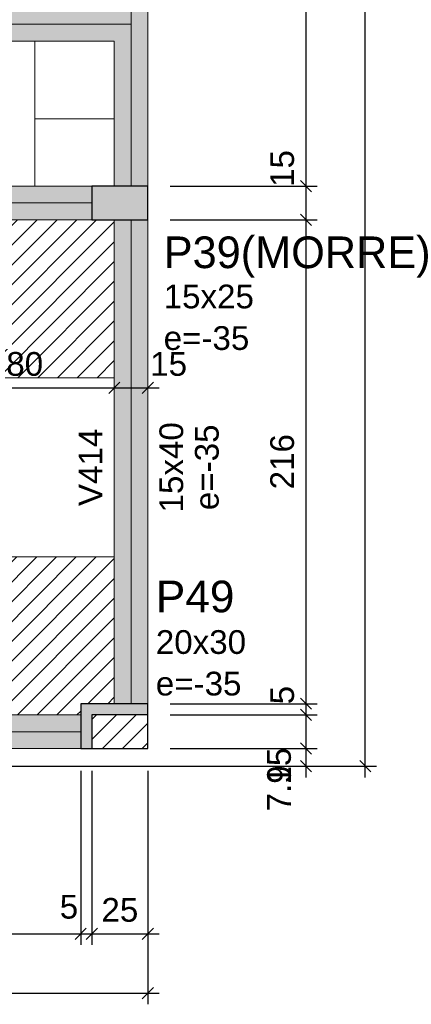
# Model space of a CAD drawing. Header units: millimetres. Extents: x 0 to 119, y 0 to 84.
# Tile 10 of 19: x 84.05 to 87.55, y 33.19 to 41.98. Entities that reach past the tile are written whole.
import ezdxf

# ---------------------------------------------------------------- set-up
doc = ezdxf.new("R2010")
doc.units = ezdxf.units.MM
doc.header["$MEASUREMENT"] = 0
doc.linetypes.add('NULL', pattern=[0])
doc.layers.get('0').update_dxf_attribs({"lineweight": 18})
for name, color, linetype, lineweight in [('FO-Cotas', 5, 'Continuous', 5), ('FO-Eixos', 5, 'Continuous', 5), ('FO-Hachura laje com elevação negativa', 31, 'Continuous', 5), ('FO-Hachura pilar que morre', 106, 'Continuous', 5), ('FO-Hachura pilar que passa', 19, 'Continuous', 5), ('FO-Hachura viga', 43, 'Continuous', 5), ('FO-Hachuras das lajes', 1, 'Continuous', 20), ('FO-Pilares', 4, 'Continuous', 30), ('FO-Textos das vigas', 7, 'Continuous', 5), ('FO-Textos dos pilares', 7, 'Continuous', 5), ('FO-Vigas', 1, 'Continuous', 20)]:
    doc.layers.add(name, color=color, linetype=linetype, lineweight=lineweight)
doc.styles.add('Arial', font='txt')
doc.dimstyles.new('UM_50.000000', dxfattribs={"dimtxt": 0.18, "dimasz": 0.1, "dimexe": 0.1, "dimexo": 0.2, "dimgap": 0, "dimtad": 1, "dimtih": 1, "dimtoh": 1, "dimdec": 1, "dimlfac": 50, "dimzin": 0, "dimdsep": 46, "dimtxsty": 'Standard', "dimcen": 0.09, "dimdle": 0.1, "dimadec": 1, "dimazin": 2, "dimtfac": 1, "dimtdec": 4, "dimtofl": 0, "dimtmove": 0, "dimatfit": 3, "dimfxl": 1, "dimtolj": 1, "dimarcsym": 0})

# ---------------------------------------------------------------- blocks, each defined once
blk = doc.blocks.new('_Oblique')
at = {"color": 0, "linetype": 'ByBlock', "lineweight": -2}
blk.add_line((-0.5, -0.5), (0.5, 0.5), dxfattribs=at)
blk = doc.blocks.new('*D44')
at = {"layer": 'Defpoints', "color": 0}
for p in [(80.3582, 35.4736), (84.5986, 35.4738), (84.5986, 33.8204)]:
    blk.add_point(p, dxfattribs=at)
at = {"layer": 'FO-Cotas', "color": 0, "lineweight": -2}
for p, q in [((80.3582, 35.2736), (80.3582, 33.7204)), ((84.5986, 35.2738), (84.5986, 33.7204)), ((80.2582, 33.8204), (84.6986, 33.8204))]:
    blk.add_line(p, q, dxfattribs=at)
at = {"layer": 'FO-Cotas', "color": 0, "lineweight": -2, "xscale": 0.1, "yscale": 0.1, "zscale": 0.1, "rotation": 180}
blk.add_blockref('_Oblique', (80.3582, 33.8204), dxfattribs=at)
at = {"layer": 'FO-Cotas', "color": 0, "lineweight": -2, "xscale": 0.1, "yscale": 0.1, "zscale": 0.1}
blk.add_blockref('_Oblique', (84.5986, 33.8204), dxfattribs=at)
at = {"layer": 'FO-Cotas', "color": 7, "insert": (82.4784, 34.0322), "char_height": 0.2118, "attachment_point": 5, "rotation": 0.00573, "style": 'Arial'}
blk.add_mtext('\\A1;212', dxfattribs=at)
blk = doc.blocks.new('*D45')
at = {"layer": 'Defpoints', "color": 0}
for p in [(84.5986, 35.4738), (84.6986, 35.4738), (84.6986, 33.8204)]:
    blk.add_point(p, dxfattribs=at)
at = {"layer": 'FO-Cotas', "color": 0, "lineweight": -2}
for p, q in [((84.5986, 35.2738), (84.5986, 33.7204)), ((84.6986, 35.2738), (84.6986, 33.7204)), ((84.4986, 33.8204), (84.7986, 33.8204))]:
    blk.add_line(p, q, dxfattribs=at)
at = {"layer": 'FO-Cotas', "color": 0, "lineweight": -2, "xscale": 0.1, "yscale": 0.1, "zscale": 0.1, "rotation": 180}
blk.add_blockref('_Oblique', (84.5986, 33.8204), dxfattribs=at)
at = {"layer": 'FO-Cotas', "color": 0, "lineweight": -2, "xscale": 0.1, "yscale": 0.1, "zscale": 0.1}
blk.add_blockref('_Oblique', (84.6986, 33.8204), dxfattribs=at)
at = {"layer": 'FO-Cotas', "color": 7, "insert": (84.494, 34.0602), "char_height": 0.2118, "attachment_point": 5, "rotation": 0.00573, "style": 'Arial'}
blk.add_mtext('\\A1;5', dxfattribs=at)
blk = doc.blocks.new('*D46')
at = {"layer": 'Defpoints', "color": 0}
for p in [(84.6986, 35.4738), (85.1986, 35.4738), (85.1986, 33.8204)]:
    blk.add_point(p, dxfattribs=at)
at = {"layer": 'FO-Cotas', "color": 0, "lineweight": -2}
for p, q in [((84.6986, 35.2738), (84.6986, 33.7204)), ((85.1986, 35.2738), (85.1986, 33.7204)), ((84.5986, 33.8204), (85.2986, 33.8204))]:
    blk.add_line(p, q, dxfattribs=at)
at = {"layer": 'FO-Cotas', "color": 0, "lineweight": -2, "xscale": 0.1, "yscale": 0.1, "zscale": 0.1, "rotation": 180}
blk.add_blockref('_Oblique', (84.6986, 33.8204), dxfattribs=at)
at = {"layer": 'FO-Cotas', "color": 0, "lineweight": -2, "xscale": 0.1, "yscale": 0.1, "zscale": 0.1}
blk.add_blockref('_Oblique', (85.1986, 33.8204), dxfattribs=at)
at = {"layer": 'FO-Cotas', "color": 7, "insert": (84.9486, 34.0322), "char_height": 0.2118, "attachment_point": 5, "rotation": 0.00573, "style": 'Arial'}
blk.add_mtext('\\A1;25', dxfattribs=at)
blk = doc.blocks.new('*D49')
at = {"layer": 'Defpoints', "color": 0}
for p in [(85.1986, 35.4738), (74.8784, 35.3156), (85.1986, 33.2909)]:
    blk.add_point(p, dxfattribs=at)
at = {"layer": 'FO-Cotas', "color": 0, "lineweight": -2}
for p, q in [((85.1986, 35.2738), (85.1986, 33.1909)), ((74.8784, 35.1156), (74.8784, 33.1909)), ((74.7784, 33.2909), (85.2986, 33.2909))]:
    blk.add_line(p, q, dxfattribs=at)
at = {"layer": 'FO-Cotas', "color": 0, "lineweight": -2, "xscale": 0.1, "yscale": 0.1, "zscale": 0.1, "rotation": 180}
blk.add_blockref('_Oblique', (74.8784, 33.2909), dxfattribs=at)
at = {"layer": 'FO-Cotas', "color": 0, "lineweight": -2, "xscale": 0.1, "yscale": 0.1, "zscale": 0.1}
blk.add_blockref('_Oblique', (85.1986, 33.2909), dxfattribs=at)
at = {"layer": 'FO-Cotas', "color": 7, "insert": (80.0385, 33.5027), "char_height": 0.2118, "attachment_point": 5, "rotation": 0.00573, "style": 'Arial'}
blk.add_mtext('\\A1;516', dxfattribs=at)
blk = doc.blocks.new('*D70')
at = {"layer": 'Defpoints', "color": 0}
for p in [(85.1986, 35.4738), (86.6108, 35.4738), (75.2782, 35.3156)]:
    blk.add_point(p, dxfattribs=at)
at = {"layer": 'FO-Cotas', "color": 0, "lineweight": -2}
for p, q in [((86.6108, 35.2156), (86.6108, 35.5738)), ((85.3986, 35.4738), (86.7108, 35.4738)), ((75.4782, 35.3156), (86.7108, 35.3156))]:
    blk.add_line(p, q, dxfattribs=at)
at = {"layer": 'FO-Cotas', "color": 0, "lineweight": -2, "xscale": 0.1, "yscale": 0.1, "zscale": 0.1}
for p, rotation in [((86.6108, 35.4738), 90), ((86.6108, 35.3156), 270)]:
    blk.add_blockref('_Oblique', p, dxfattribs=dict(at, rotation=rotation))
at = {"layer": 'FO-Cotas', "color": 7, "insert": (86.371, 35.118), "char_height": 0.2118, "attachment_point": 5, "rotation": 90, "style": 'Arial'}
blk.add_mtext('\\A1;7.9', dxfattribs=at)
blk = doc.blocks.new('*D71')
at = {"layer": 'Defpoints', "color": 0}
for p in [(85.1986, 35.7736), (86.6108, 35.7736), (85.1986, 35.4738)]:
    blk.add_point(p, dxfattribs=at)
at = {"layer": 'FO-Cotas', "color": 0, "lineweight": -2}
for p, q in [((86.6108, 35.3738), (86.6108, 35.8736)), ((85.3986, 35.7736), (86.7108, 35.7736)), ((85.3986, 35.4738), (86.7108, 35.4738))]:
    blk.add_line(p, q, dxfattribs=at)
at = {"layer": 'FO-Cotas', "color": 0, "lineweight": -2, "xscale": 0.1, "yscale": 0.1, "zscale": 0.1}
for p, rotation in [((86.6108, 35.7736), 90), ((86.6108, 35.4738), 270)]:
    blk.add_blockref('_Oblique', p, dxfattribs=dict(at, rotation=rotation))
at = {"layer": 'FO-Cotas', "color": 7, "insert": (86.371, 35.3165), "char_height": 0.2118, "attachment_point": 5, "rotation": 90, "style": 'Arial'}
blk.add_mtext('\\A1;15', dxfattribs=at)
blk = doc.blocks.new('*D72')
at = {"layer": 'Defpoints', "color": 0}
for p in [(85.1986, 35.8736), (86.6108, 35.8736), (85.1986, 35.7736)]:
    blk.add_point(p, dxfattribs=at)
at = {"layer": 'FO-Cotas', "color": 0, "lineweight": -2}
for p, q in [((86.6108, 35.6736), (86.6108, 35.9736)), ((85.3986, 35.8736), (86.7108, 35.8736)), ((85.3986, 35.7736), (86.7108, 35.7736))]:
    blk.add_line(p, q, dxfattribs=at)
at = {"layer": 'FO-Cotas', "color": 0, "lineweight": -2, "xscale": 0.1, "yscale": 0.1, "zscale": 0.1}
for p, rotation in [((86.6108, 35.8736), 90), ((86.6108, 35.7736), 270)]:
    blk.add_blockref('_Oblique', p, dxfattribs=dict(at, rotation=rotation))
at = {"layer": 'FO-Cotas', "color": 7, "insert": (86.399, 35.9502), "char_height": 0.2118, "attachment_point": 5, "rotation": 90, "style": 'Arial'}
blk.add_mtext('\\A1;5', dxfattribs=at)
blk = doc.blocks.new('*D73')
at = {"layer": 'Defpoints', "color": 0}
for p in [(85.1982, 40.1932), (86.6108, 40.1932), (85.1986, 35.8736)]:
    blk.add_point(p, dxfattribs=at)
at = {"layer": 'FO-Cotas', "color": 0, "lineweight": -2}
for p, q in [((86.6108, 35.7736), (86.6108, 40.2932)), ((85.3982, 40.1932), (86.7108, 40.1932)), ((85.3986, 35.8736), (86.7108, 35.8736))]:
    blk.add_line(p, q, dxfattribs=at)
at = {"layer": 'FO-Cotas', "color": 0, "lineweight": -2, "xscale": 0.1, "yscale": 0.1, "zscale": 0.1}
for p, rotation in [((86.6108, 40.1932), 90), ((86.6108, 35.8736), 270)]:
    blk.add_blockref('_Oblique', p, dxfattribs=dict(at, rotation=rotation))
at = {"layer": 'FO-Cotas', "color": 7, "insert": (86.399, 38.0334), "char_height": 0.2118, "attachment_point": 5, "rotation": 90, "style": 'Arial'}
blk.add_mtext('\\A1;216', dxfattribs=at)
blk = doc.blocks.new('*D74')
at = {"layer": 'Defpoints', "color": 0}
for p in [(85.1982, 40.4932), (86.6108, 40.4932), (85.1982, 40.1932)]:
    blk.add_point(p, dxfattribs=at)
at = {"layer": 'FO-Cotas', "color": 0, "lineweight": -2}
for p, q in [((86.6108, 40.0932), (86.6108, 40.5932)), ((85.3982, 40.4932), (86.7108, 40.4932)), ((85.3982, 40.1932), (86.7108, 40.1932))]:
    blk.add_line(p, q, dxfattribs=at)
at = {"layer": 'FO-Cotas', "color": 0, "lineweight": -2, "xscale": 0.1, "yscale": 0.1, "zscale": 0.1}
for p, rotation in [((86.6108, 40.4932), 90), ((86.6108, 40.1932), 270)]:
    blk.add_blockref('_Oblique', p, dxfattribs=dict(at, rotation=rotation))
at = {"layer": 'FO-Cotas', "color": 7, "insert": (86.399, 40.6505), "char_height": 0.2118, "attachment_point": 5, "rotation": 90, "style": 'Arial'}
blk.add_mtext('\\A1;15', dxfattribs=at)
blk = doc.blocks.new('*D75')
at = {"layer": 'Defpoints', "color": 0}
for p in [(85.1988, 44.3066), (86.6108, 44.3066), (85.1982, 40.4932)]:
    blk.add_point(p, dxfattribs=at)
at = {"layer": 'FO-Cotas', "color": 0, "lineweight": -2}
for p, q in [((86.6108, 40.3932), (86.6108, 44.4066)), ((85.3988, 44.3066), (86.7108, 44.3066)), ((85.3982, 40.4932), (86.7108, 40.4932))]:
    blk.add_line(p, q, dxfattribs=at)
at = {"layer": 'FO-Cotas', "color": 0, "lineweight": -2, "xscale": 0.1, "yscale": 0.1, "zscale": 0.1}
for p, rotation in [((86.6108, 44.3066), 90), ((86.6108, 40.4932), 270)]:
    blk.add_blockref('_Oblique', p, dxfattribs=dict(at, rotation=rotation))
at = {"layer": 'FO-Cotas', "color": 7, "insert": (86.399, 42.3999), "char_height": 0.2118, "attachment_point": 5, "rotation": 90, "style": 'Arial'}
blk.add_mtext('\\A1;190.7', dxfattribs=at)
blk = doc.blocks.new('*D90')
at = {"layer": 'Defpoints', "color": 0}
for p in [(85.1988, 70.1084), (87.1403, 70.1084), (75.2782, 35.3156)]:
    blk.add_point(p, dxfattribs=at)
at = {"layer": 'FO-Cotas', "color": 0, "lineweight": -2}
for p, q in [((87.1403, 35.2156), (87.1403, 70.2084)), ((85.3988, 70.1084), (87.2403, 70.1084)), ((75.4782, 35.3156), (87.2403, 35.3156))]:
    blk.add_line(p, q, dxfattribs=at)
at = {"layer": 'FO-Cotas', "color": 0, "lineweight": -2, "xscale": 0.1, "yscale": 0.1, "zscale": 0.1}
for p, rotation in [((87.1403, 70.1084), 90), ((87.1403, 35.3156), 270)]:
    blk.add_blockref('_Oblique', p, dxfattribs=dict(at, rotation=rotation))
at = {"layer": 'FO-Cotas', "color": 7, "insert": (86.9285, 52.712), "char_height": 0.2118, "attachment_point": 5, "rotation": 90, "style": 'Arial'}
blk.add_mtext('\\A1;1739.6', dxfattribs=at)
blk = doc.blocks.new('*D94')
at = {"layer": 'Defpoints', "color": 0}
for p in [(83.2988, 38.6932), (84.8988, 38.6932), (84.8988, 38.6932)]:
    blk.add_point(p, dxfattribs=at)
at = {"layer": 'FO-Cotas', "color": 0, "lineweight": -2}
blk.add_line((83.1988, 38.6932), (84.9988, 38.6932), dxfattribs=at)
at = {"layer": 'FO-Cotas', "color": 0, "lineweight": -2, "xscale": 0.1, "yscale": 0.1, "zscale": 0.1, "rotation": 180}
blk.add_blockref('_Oblique', (83.2988, 38.6932), dxfattribs=at)
at = {"layer": 'FO-Cotas', "color": 0, "lineweight": -2, "xscale": 0.1, "yscale": 0.1, "zscale": 0.1}
blk.add_blockref('_Oblique', (84.8988, 38.6932), dxfattribs=at)
at = {"layer": 'FO-Cotas', "color": 7, "insert": (84.0988, 38.905), "char_height": 0.2118, "attachment_point": 5, "rotation": 0.00573, "style": 'Arial'}
blk.add_mtext('\\A1;80', dxfattribs=at)
blk = doc.blocks.new('*D95')
at = {"layer": 'Defpoints', "color": 0}
for p in [(84.8988, 38.6932), (85.1988, 38.6932), (85.1988, 38.6932)]:
    blk.add_point(p, dxfattribs=at)
at = {"layer": 'FO-Cotas', "color": 0, "lineweight": -2}
blk.add_line((84.7988, 38.6932), (85.2988, 38.6932), dxfattribs=at)
at = {"layer": 'FO-Cotas', "color": 0, "lineweight": -2, "xscale": 0.1, "yscale": 0.1, "zscale": 0.1, "rotation": 180}
blk.add_blockref('_Oblique', (84.8988, 38.6932), dxfattribs=at)
at = {"layer": 'FO-Cotas', "color": 0, "lineweight": -2, "xscale": 0.1, "yscale": 0.1, "zscale": 0.1}
blk.add_blockref('_Oblique', (85.1988, 38.6932), dxfattribs=at)
at = {"layer": 'FO-Cotas', "color": 7, "insert": (85.3841, 38.905), "char_height": 0.2118, "attachment_point": 5, "rotation": 0.00573, "style": 'Arial'}
blk.add_mtext('\\A1;15', dxfattribs=at)

msp = doc.modelspace()

# ---------------------------------------------------------------- hatches: boundary and pattern name
at = {"layer": 'FO-Hachura laje com elevação negativa', "linetype": 'Continuous'}
h = msp.add_hatch(dxfattribs=at)
h.set_pattern_fill('ANSI31', color=31, style=0)
h.paths.add_polyline_path([(83.2988, 37.1834), (83.2988, 38.7834), (84.8988, 38.7834), (84.8988, 40.1932), (84.6982, 40.1932), (80.5582, 40.1932), (80.3582, 40.1932), (80.3582, 39.3932), (80.3582, 38.6932), (80.3582, 35.9736), (80.3582, 35.7736), (84.5986, 35.7736), (84.5986, 35.8736), (84.8988, 35.8736), (84.8988, 37.1834), (83.2988, 37.1834)])
at = {"layer": 'FO-Hachura pilar que morre', "linetype": 'Continuous'}
for points in [[(85.1982, 40.1932), (85.1982, 40.3432), (85.1982, 40.4932), (84.9482, 40.4932), (84.6982, 40.4932), (84.6982, 40.3432), (84.6982, 40.1932), (84.9482, 40.1932)], [(84.6986, 35.7736), (85.1986, 35.7736), (85.1986, 35.8736), (84.5986, 35.8736), (84.5986, 35.4738), (84.6986, 35.4738), (84.6986, 35.7736)]]:
    msp.add_hatch(color=106, dxfattribs=at).paths.add_polyline_path(points)
at = {"layer": 'FO-Hachura pilar que passa', "linetype": 'Continuous'}
h = msp.add_hatch(dxfattribs=at)
h.set_pattern_fill('ANSI31', color=19, style=0)
h.paths.add_polyline_path([(85.1986, 35.7736), (84.6986, 35.7736), (84.6986, 35.4738), (85.1986, 35.4738), (85.1986, 35.7736)])
at = {"layer": 'FO-Hachura viga', "linetype": 'Continuous'}
for points in [[(85.1988, 44.3066), (85.1988, 44.3066), (84.8988, 44.3066), (84.8988, 42.0884), (85.0488, 41.9384), (85.1988, 41.9384), (85.1988, 44.3066)], [(85.0488, 41.9384), (85.0488, 41.9384), (84.8988, 42.0884), (80.2082, 42.0884), (80.2082, 41.7884), (84.8986, 41.7884), (85.0488, 41.9384)], [(85.1988, 41.9384), (85.1988, 41.9384), (85.0488, 41.9384), (84.8986, 41.7884), (84.8986, 40.4932), (85.1988, 40.4932), (85.1988, 41.9384)], [(84.6982, 40.4932), (84.6982, 40.4932), (80.5582, 40.4932), (80.5582, 40.1932), (84.6982, 40.1932), (84.6982, 40.4932)], [(85.1988, 40.1932), (85.1988, 40.1932), (84.8988, 40.1932), (84.8988, 38.7834), (85.1988, 38.7834), (85.1988, 40.1932)], [(85.1988, 38.7834), (85.1988, 38.7834), (84.8988, 38.7834), (84.8988, 37.1834), (85.1988, 37.1834), (85.1988, 38.7834)], [(85.1986, 37.1834), (85.1986, 37.1834), (84.8988, 37.1834), (84.8988, 35.8736), (85.1986, 35.8736), (85.1986, 37.1834)], [(80.3582, 35.7736), (80.3582, 35.7736), (80.3582, 35.4736), (84.5986, 35.4736), (84.5986, 35.7736), (80.3582, 35.7736)]]:
    msp.add_hatch(color=43, dxfattribs=at).paths.add_polyline_path(points)

# ---------------------------------------------------------------- linework, layer by layer
at = {"layer": 'FO-Eixos'}
for p, q in [((85.0488, 41.9384), (85.0488, 44.3064)), ((80.2082, 41.9384), (85.0488, 41.9384)), ((85.0488, 40.4932), (85.0488, 41.9384)), ((80.5582, 40.3432), (84.6982, 40.3432)), ((85.0488, 38.7834), (85.0488, 40.1932)), ((85.0488, 37.1834), (85.0488, 38.7834)), ((85.0488, 35.8736), (85.0488, 37.1834)), ((80.3582, 35.6236), (84.5986, 35.6236))]:
    msp.add_line(p, q, dxfattribs=at)
for points in [[(84.1886, 41.7884), (84.1886, 41.0934), (84.8986, 41.0934)], [(84.8986, 41.0934), (84.1886, 41.0934), (84.1886, 40.4934)]]:
    msp.add_lwpolyline(points, dxfattribs=at)
at = {"layer": 'FO-Hachuras das lajes'}
msp.add_line((84.1886, 40.4934), (84.1886, 41.7884), dxfattribs=at)
at = {"layer": 'FO-Pilares'}
for p, q in [((85.1986, 35.7736), (84.6986, 35.7736)), ((84.6986, 35.7736), (84.6986, 35.4736))]:
    msp.add_line(p, q, dxfattribs=at)
for points in [[(85.1982, 40.1932), (85.1982, 40.3432), (85.1982, 40.4932), (84.9482, 40.4932), (84.6982, 40.4932), (84.6982, 40.3432), (84.6982, 40.1932), (84.9482, 40.1932), (85.1982, 40.1932)], [(84.5986, 35.8736), (84.5986, 35.4738), (85.1986, 35.4738), (85.1986, 35.8736), (84.5986, 35.8736)]]:
    msp.add_lwpolyline(points, close=True, dxfattribs=at)
at = {"layer": 'FO-Vigas'}
for p, q in [((85.1988, 41.9384), (85.1988, 44.3066)), ((85.1988, 40.4932), (85.1988, 41.9384)), ((80.2082, 41.7884), (84.8988, 41.7884)), ((84.8988, 40.4932), (84.8988, 41.7884)), ((80.5582, 40.4932), (84.6982, 40.4932)), ((80.5582, 40.1932), (84.6982, 40.1932)), ((84.8988, 38.7834), (84.8988, 40.1932)), ((85.1988, 38.7834), (85.1988, 40.1932)), ((83.2988, 38.7834), (84.8988, 38.7834)), ((84.8988, 37.1834), (84.8988, 38.7834)), ((85.1988, 37.1834), (85.1988, 38.7834)), ((83.2988, 37.1834), (84.8988, 37.1834)), ((84.8988, 35.8736), (84.8988, 37.1834)), ((85.1988, 35.8736), (85.1988, 37.1834)), ((80.3582, 35.7736), (84.5986, 35.7736)), ((80.3582, 35.4736), (84.5986, 35.4736))]:
    msp.add_line(p, q, dxfattribs=at)

# ---------------------------------------------------------------- texts
at = {"layer": 'FO-Textos das vigas', "linetype": 'NULL', "char_height": 0.2118, "attachment_point": 8, "rotation": 90.00021, "line_spacing_factor": 0.798, "style": 'Arial'}
for s, insert, width in [('15x40', (85.5167, 37.9834), 1.580273), ('e=-35', (85.8337, 37.9834), 1.499561), ('V414', (84.7927, 37.9834), 1.354561)]:
    msp.add_mtext(s, dxfattribs=dict(at, insert=insert, width=width))
at = {"layer": 'FO-Textos dos pilares', "linetype": 'NULL', "attachment_point": 7, "line_spacing_factor": 0.798, "style": 'Arial'}
for s, insert, char_height, width in [('P39(MORRE)', (85.3396, 39.6764), 0.2824, 4.810635), ('15x25', (85.3396, 39.3993), 0.2118, 1.580273), ('e=-35', (85.3396, 39.0283), 0.2118, 1.499561), ('P49', (85.2696, 36.6856), 0.2824, 1.387852), ('20x30', (85.2696, 36.3153), 0.2118, 1.580273), ('e=-35', (85.2696, 35.9443), 0.2118, 1.499561)]:
    msp.add_mtext(s, dxfattribs=dict(at, insert=insert, char_height=char_height, width=width))

# ---------------------------------------------------------------- dimensions: what is measured, and where the dimension line sits
at = {"layer": 'FO-Cotas'}
for base, p1, p2, picture, middle in [((87.1403, 70.1084), (75.2782, 35.3156), (85.1988, 70.1084), '*D90', (86.9285, 52.712)), ((86.6108, 44.3066), (85.1982, 40.4932), (85.1988, 44.3066), '*D75', (86.399, 42.3999)), ((86.6108, 40.4932), (85.1982, 40.1932), (85.1982, 40.4932), '*D74', (86.399, 40.6505)), ((86.6108, 40.1932), (85.1986, 35.8736), (85.1982, 40.1932), '*D73', (86.399, 38.0334)), ((86.6108, 35.8736), (85.1986, 35.7736), (85.1986, 35.8736), '*D72', (86.399, 35.9502)), ((86.6108, 35.7736), (85.1986, 35.4738), (85.1986, 35.7736), '*D71', (86.371, 35.3165)), ((86.6108, 35.4738), (75.2782, 35.3156), (85.1986, 35.4738), '*D70', (86.371, 35.118))]:
    dim = msp.add_linear_dim(base=base, p1=p1, p2=p2, angle=90, dimstyle='UM_50.000000', override={"dimtxt": 0.2118, "dimasz": 0.1, "dimexe": 0.1, "dimexo": 0.2, "dimtad": 1, "dimtih": 0, "dimtoh": 0, "dimdec": 1, "dimlfac": 50, "dimzin": 8, "dimtxsty": 'Arial', "dimblk": 'Oblique', "dimblk1": 'Oblique', "dimblk2": 'Oblique', "dimsah": 1, "dimdle": 0.1, "dimse1": 0, "dimse2": 0, "dimclrt": 7, "dimadec": 1, "dimazin": 3, "dimtmove": 2, "dimldrblk": 'Oblique'}, dxfattribs=at)
    dim.commit()
    dim.dimension.update_dxf_attribs({"geometry": picture, "text_midpoint": middle, "dimtype": 160, "text_rotation": 90})
for base, p1, p2, override, picture, middle in [((84.8988, 38.6932), (83.2988, 38.6932), (84.8988, 38.6932), {"dimtxt": 0.2118, "dimasz": 0.1, "dimexe": 0.1, "dimexo": 0.2, "dimtad": 1, "dimtih": 0, "dimtoh": 0, "dimdec": 1, "dimlfac": 50, "dimzin": 8, "dimtxsty": 'Arial', "dimblk": 'Oblique', "dimblk1": 'Oblique', "dimblk2": 'Oblique', "dimsah": 1, "dimdle": 0.1, "dimse1": 1, "dimse2": 1, "dimclrt": 7, "dimadec": 1, "dimazin": 3, "dimtmove": 2, "dimldrblk": 'Oblique'}, '*D94', (84.0988, 38.905)), ((85.1988, 38.6932), (84.8988, 38.6932), (85.1988, 38.6932), {"dimtxt": 0.2118, "dimasz": 0.1, "dimexe": 0.1, "dimexo": 0.2, "dimtad": 1, "dimtih": 0, "dimtoh": 0, "dimdec": 1, "dimlfac": 50, "dimzin": 8, "dimtxsty": 'Arial', "dimblk": 'Oblique', "dimblk1": 'Oblique', "dimblk2": 'Oblique', "dimsah": 1, "dimdle": 0.1, "dimse1": 1, "dimse2": 1, "dimclrt": 7, "dimadec": 1, "dimazin": 3, "dimtmove": 2, "dimldrblk": 'Oblique'}, '*D95', (85.3841, 38.905)), ((85.1986, 33.2909), (74.8784, 35.3156), (85.1986, 35.4738), {"dimtxt": 0.2118, "dimasz": 0.1, "dimexe": 0.1, "dimexo": 0.2, "dimtad": 1, "dimtih": 0, "dimtoh": 0, "dimdec": 1, "dimlfac": 50, "dimzin": 8, "dimtxsty": 'Arial', "dimblk": 'Oblique', "dimblk1": 'Oblique', "dimblk2": 'Oblique', "dimsah": 1, "dimdle": 0.1, "dimse1": 0, "dimse2": 0, "dimclrt": 7, "dimadec": 1, "dimazin": 3, "dimtmove": 2, "dimldrblk": 'Oblique'}, '*D49', (80.0385, 33.5027)), ((84.5986, 33.8204), (80.3582, 35.4736), (84.5986, 35.4738), {"dimtxt": 0.2118, "dimasz": 0.1, "dimexe": 0.1, "dimexo": 0.2, "dimtad": 1, "dimtih": 0, "dimtoh": 0, "dimdec": 1, "dimlfac": 50, "dimzin": 8, "dimtxsty": 'Arial', "dimblk": 'Oblique', "dimblk1": 'Oblique', "dimblk2": 'Oblique', "dimsah": 1, "dimdle": 0.1, "dimse1": 0, "dimse2": 0, "dimclrt": 7, "dimadec": 1, "dimazin": 3, "dimtmove": 2, "dimldrblk": 'Oblique'}, '*D44', (82.4784, 34.0322)), ((84.6986, 33.8204), (84.5986, 35.4738), (84.6986, 35.4738), {"dimtxt": 0.2118, "dimasz": 0.1, "dimexe": 0.1, "dimexo": 0.2, "dimtad": 1, "dimtih": 0, "dimtoh": 0, "dimdec": 1, "dimlfac": 50, "dimzin": 8, "dimtxsty": 'Arial', "dimblk": 'Oblique', "dimblk1": 'Oblique', "dimblk2": 'Oblique', "dimsah": 1, "dimdle": 0.1, "dimse1": 0, "dimse2": 0, "dimclrt": 7, "dimadec": 1, "dimazin": 3, "dimtmove": 2, "dimldrblk": 'Oblique'}, '*D45', (84.494, 34.0602)), ((85.1986, 33.8204), (84.6986, 35.4738), (85.1986, 35.4738), {"dimtxt": 0.2118, "dimasz": 0.1, "dimexe": 0.1, "dimexo": 0.2, "dimtad": 1, "dimtih": 0, "dimtoh": 0, "dimdec": 1, "dimlfac": 50, "dimzin": 8, "dimtxsty": 'Arial', "dimblk": 'Oblique', "dimblk1": 'Oblique', "dimblk2": 'Oblique', "dimsah": 1, "dimdle": 0.1, "dimse1": 0, "dimse2": 0, "dimclrt": 7, "dimadec": 1, "dimazin": 3, "dimtmove": 2, "dimldrblk": 'Oblique'}, '*D46', (84.9486, 34.0322))]:
    dim = msp.add_linear_dim(base=base, p1=p1, p2=p2, dimstyle='UM_50.000000', override=override, dxfattribs=at)
    dim.commit()
    dim.dimension.update_dxf_attribs({"geometry": picture, "text_midpoint": middle, "dimtype": 160, "text_rotation": 0.00573})

doc.saveas('drawing.dxf')
